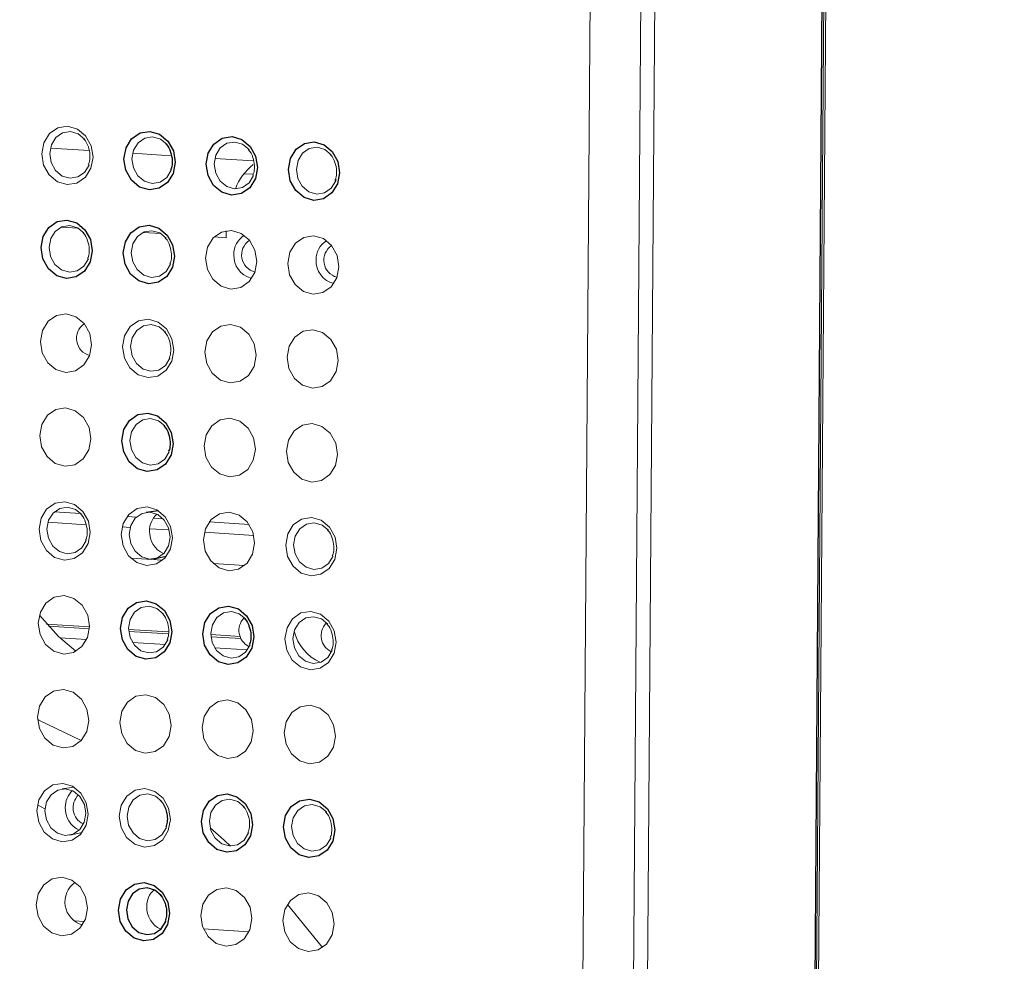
# Model space of a CAD drawing. Header units: millimetres. Extents: x -1472 to 1442, y -78 to 2620.
# Tile 84 of 102: x 741 to 783, y 969 to 1009. Entities that reach past the tile are written whole.
import ezdxf

# ---------------------------------------------------------------- set-up
doc = ezdxf.new("R2010")
doc.units = ezdxf.units.MM

msp = doc.modelspace()

# ---------------------------------------------------------------- linework, layer by layer
at = {"color": 144, "linetype": 'Continuous', "lineweight": 18}
for p, q in [((778.202, 1418.07), (769.27, 208.404)), ((770.96, 449.989), (777.351, 1315.57)), ((761.045, 448.635), (767.436, 1314.216)), ((770.177, 1314.275), (763.785, 448.694)), ((766.546, 902.206), (767.809, 1073.319)), ((743.946, 1003.438), (742.307, 1003.542)), ((747.432, 1003.215), (745.793, 1003.32)), ((750.918, 1002.993), (749.279, 1003.097)), ((750.511, 1002.454), (750.903, 1002.429)), ((742.751, 1000.189), (743.498, 1000.141)), ((746.237, 999.966), (746.984, 999.919)), ((749.756, 999.742), (749.765, 1000.034)), ((749.252, 999.774), (749.756, 999.742)), ((742.468, 988.118), (743.602, 988.045)), ((745.556, 987.921), (745.954, 987.895)), ((746.67, 987.85), (747.088, 987.823)), ((742.204, 987.679), (743.817, 987.576)), ((745.35, 987.478), (745.69, 987.457)), ((746.517, 987.404), (747.346, 987.351)), ((749.042, 987.698), (750.732, 987.59)), ((748.836, 987.256), (750.932, 987.122)), ((745.723, 986.151), (747.053, 986.066)), ((749.209, 985.929), (750.539, 985.844)), ((742.146, 983.36), (743.965, 983.244)), ((742.228, 983.268), (743.961, 983.157)), ((745.619, 983.138), (747.32, 983.03)), ((742.704, 982.782), (743.844, 982.709)), ((745.626, 983.051), (747.31, 982.944)), ((749.105, 982.916), (750.352, 982.837)), ((749.112, 982.829), (750.389, 982.747)), ((745.784, 982.586), (747.18, 982.497)), ((749.27, 982.363), (750.666, 982.274)), ((743.317, 976.448), (742.8, 976.378)), ((741.762, 975.702), (742.077, 975.526)), ((743.135, 974.416), (743.647, 974.522)), ((753.844, 969.655), (752.357, 971.479)), ((743.308, 970.789), (743.752, 970.761)), ((748.795, 970.439), (750.724, 970.316))]:
    msp.add_line(p, q, dxfattribs=at)
at = {"color": 7, "linetype": 'Continuous', "lineweight": 25}
for p, q in [((770.9, 449.965), (777.291, 1315.546)), ((746.891, 988.164), (746.374, 988.094)), ((746.71, 986.132), (747.221, 986.239))]:
    msp.add_line(p, q, dxfattribs=at)
at = {"color": 144, "linetype": 'Continuous', "lineweight": 18, "flags": 128}
for points in [[(744.113, 1003.16), (744.026, 1002.691), (743.788, 1002.304), (743.434, 1002.058), (743.018, 1001.99), (742.603, 1002.111), (742.253, 1002.402), (742.021, 1002.819), (741.941, 1003.299), (742.028, 1003.768), (742.266, 1004.155), (742.62, 1004.401), (743.036, 1004.469), (743.451, 1004.348), (743.801, 1004.057), (744.033, 1003.64), (744.113, 1003.16)], [(743.756, 1003.923), (743.486, 1004.144), (743.155, 1004.241), (742.822, 1004.187), (742.539, 1003.99), (742.349, 1003.68), (742.28, 1003.306), (742.343, 1002.922), (742.529, 1002.589), (742.809, 1002.356), (743.14, 1002.26), (743.473, 1002.314), (743.756, 1002.511), (743.946, 1002.82), (743.948, 1002.824)], [(747.242, 1003.701), (746.972, 1003.922), (746.641, 1004.018), (746.308, 1003.964), (746.025, 1003.767), (745.834, 1003.458), (745.766, 1003.083), (745.829, 1002.7), (746.015, 1002.366), (746.295, 1002.134), (746.626, 1002.037), (746.959, 1002.091), (747.242, 1002.288), (747.432, 1002.598), (747.434, 1002.601)], [(750.728, 1003.478), (750.458, 1003.699), (750.127, 1003.796), (749.794, 1003.742), (749.511, 1003.545), (749.32, 1003.236), (749.252, 1002.861), (749.315, 1002.477), (749.501, 1002.144), (749.781, 1001.911), (750.112, 1001.815), (750.445, 1001.869), (750.728, 1002.066), (750.918, 1002.375), (750.92, 1002.379)], [(754.214, 1003.256), (753.944, 1003.477), (753.613, 1003.574), (753.28, 1003.519), (752.997, 1003.323), (752.806, 1003.013), (752.738, 1002.638), (752.801, 1002.255), (752.987, 1001.922), (753.267, 1001.689), (753.598, 1001.592), (753.931, 1001.647), (754.214, 1001.843), (754.404, 1002.153), (754.421, 1002.201)], [(743.727, 999.944), (743.457, 1000.165), (743.125, 1000.261), (742.793, 1000.207), (742.51, 1000.01), (742.319, 999.701), (742.25, 999.326), (742.314, 998.943), (742.499, 998.609), (742.779, 998.376), (743.111, 998.28), (743.443, 998.334), (743.726, 998.531), (743.917, 998.84), (743.918, 998.844)], [(747.213, 999.721), (746.943, 999.942), (746.611, 1000.039), (746.279, 999.985), (745.996, 999.788), (745.805, 999.478), (745.736, 999.103), (745.8, 998.72), (745.985, 998.387), (746.265, 998.154), (746.597, 998.057), (746.929, 998.112), (747.212, 998.308), (747.403, 998.618), (747.404, 998.622)], [(751.055, 998.736), (750.969, 998.267), (750.731, 997.88), (750.377, 997.634), (749.96, 997.566), (749.546, 997.687), (749.195, 997.978), (748.963, 998.395), (748.884, 998.874), (748.97, 999.343), (749.208, 999.73), (749.563, 999.977), (749.979, 1000.044), (750.393, 999.924), (750.744, 999.632), (750.976, 999.215), (751.055, 998.736)], [(754.541, 998.513), (754.455, 998.044), (754.217, 997.657), (753.863, 997.411), (753.446, 997.343), (753.032, 997.464), (752.681, 997.755), (752.449, 998.172), (752.37, 998.652), (752.456, 999.121), (752.694, 999.508), (753.049, 999.754), (753.465, 999.822), (753.879, 999.701), (754.23, 999.41), (754.462, 998.993), (754.541, 998.513)], [(744.054, 995.201), (743.968, 994.732), (743.729, 994.345), (743.375, 994.099), (742.959, 994.031), (742.544, 994.152), (742.194, 994.443), (741.962, 994.86), (741.883, 995.339), (741.969, 995.808), (742.207, 996.196), (742.561, 996.442), (742.977, 996.51), (743.392, 996.389), (743.742, 996.098), (743.975, 995.68), (744.054, 995.201)], [(747.54, 994.979), (747.454, 994.51), (747.215, 994.122), (746.861, 993.876), (746.445, 993.808), (746.03, 993.929), (745.68, 994.22), (745.448, 994.638), (745.369, 995.117), (745.455, 995.586), (745.693, 995.973), (746.047, 996.219), (746.463, 996.287), (746.878, 996.166), (747.228, 995.875), (747.461, 995.458), (747.54, 994.979)], [(747.184, 995.741), (746.913, 995.962), (746.582, 996.059), (746.249, 996.005), (745.966, 995.808), (745.776, 995.499), (745.707, 995.124), (745.77, 994.74), (745.956, 994.407), (746.236, 994.174), (746.567, 994.078), (746.9, 994.132), (747.183, 994.329), (747.374, 994.638), (747.375, 994.642)], [(751.026, 994.756), (750.94, 994.287), (750.701, 993.9), (750.347, 993.654), (749.931, 993.586), (749.516, 993.707), (749.166, 993.998), (748.934, 994.415), (748.855, 994.895), (748.941, 995.364), (749.179, 995.751), (749.533, 995.997), (749.949, 996.065), (750.364, 995.944), (750.714, 995.653), (750.947, 995.236), (751.026, 994.756)], [(754.512, 994.534), (754.426, 994.065), (754.187, 993.678), (753.833, 993.432), (753.417, 993.364), (753.002, 993.485), (752.652, 993.776), (752.42, 994.193), (752.341, 994.672), (752.427, 995.141), (752.665, 995.528), (753.019, 995.775), (753.435, 995.842), (753.85, 995.722), (754.2, 995.43), (754.433, 995.013), (754.512, 994.534)], [(744.024, 991.221), (743.938, 990.752), (743.7, 990.365), (743.346, 990.119), (742.93, 990.051), (742.515, 990.172), (742.165, 990.463), (741.932, 990.88), (741.853, 991.36), (741.939, 991.829), (742.178, 992.216), (742.532, 992.462), (742.948, 992.53), (743.363, 992.409), (743.713, 992.118), (743.945, 991.701), (744.024, 991.221)], [(747.154, 991.762), (746.884, 991.983), (746.553, 992.079), (746.22, 992.025), (745.937, 991.828), (745.746, 991.519), (745.677, 991.144), (745.741, 990.761), (745.926, 990.427), (746.206, 990.195), (746.538, 990.098), (746.871, 990.152), (747.154, 990.349), (747.344, 990.658), (747.346, 990.662)], [(750.996, 990.776), (750.91, 990.307), (750.672, 989.92), (750.318, 989.674), (749.902, 989.606), (749.487, 989.727), (749.137, 990.018), (748.904, 990.435), (748.825, 990.915), (748.911, 991.384), (749.15, 991.771), (749.504, 992.017), (749.92, 992.085), (750.335, 991.964), (750.685, 991.673), (750.917, 991.256), (750.996, 990.776)], [(754.482, 990.554), (754.396, 990.085), (754.158, 989.698), (753.804, 989.452), (753.388, 989.384), (752.973, 989.505), (752.623, 989.796), (752.39, 990.213), (752.311, 990.693), (752.397, 991.162), (752.636, 991.549), (752.99, 991.795), (753.406, 991.863), (753.821, 991.742), (754.171, 991.451), (754.403, 991.034), (754.482, 990.554)], [(743.995, 987.242), (743.909, 986.773), (743.671, 986.385), (743.316, 986.139), (742.9, 986.071), (742.486, 986.192), (742.135, 986.483), (741.903, 986.901), (741.824, 987.38), (741.91, 987.849), (742.148, 988.236), (742.502, 988.482), (742.919, 988.55), (743.333, 988.429), (743.684, 988.138), (743.916, 987.721), (743.995, 987.242)], [(743.639, 988.004), (743.369, 988.225), (743.037, 988.322), (742.705, 988.268), (742.421, 988.071), (742.231, 987.762), (742.162, 987.387), (742.225, 987.003), (742.411, 986.67), (742.691, 986.437), (743.023, 986.341), (743.355, 986.395), (743.638, 986.592), (743.829, 986.901), (743.83, 986.905)], [(747.481, 987.019), (747.395, 986.55), (747.157, 986.163), (746.802, 985.917), (746.386, 985.849), (745.972, 985.97), (745.621, 986.261), (745.389, 986.678), (745.31, 987.158), (745.396, 987.627), (745.634, 988.014), (745.988, 988.26), (746.405, 988.328), (746.819, 988.207), (747.17, 987.916), (747.402, 987.499), (747.481, 987.019)], [(747.384, 987.054), (747.32, 987.437), (747.135, 987.77), (746.855, 988.003), (746.523, 988.1), (746.191, 988.045), (745.907, 987.849), (745.717, 987.539), (745.648, 987.164), (745.711, 986.781), (745.897, 986.448), (746.177, 986.215), (746.509, 986.118), (746.841, 986.173), (747.124, 986.369), (747.315, 986.679), (747.384, 987.054)], [(750.967, 986.797), (750.881, 986.328), (750.643, 985.941), (750.288, 985.695), (749.872, 985.627), (749.457, 985.748), (749.107, 986.039), (748.875, 986.456), (748.796, 986.935), (748.882, 987.404), (749.12, 987.791), (749.474, 988.038), (749.891, 988.105), (750.305, 987.985), (750.655, 987.693), (750.888, 987.276), (750.967, 986.797)], [(754.453, 986.574), (754.367, 986.105), (754.129, 985.718), (753.774, 985.472), (753.358, 985.404), (752.943, 985.525), (752.593, 985.816), (752.361, 986.233), (752.282, 986.713), (752.368, 987.182), (752.606, 987.569), (752.96, 987.815), (753.377, 987.883), (753.791, 987.762), (754.141, 987.471), (754.374, 987.054), (754.453, 986.574)], [(754.097, 987.337), (753.827, 987.558), (753.495, 987.655), (753.162, 987.601), (752.879, 987.404), (752.689, 987.095), (752.62, 986.72), (752.683, 986.336), (752.869, 986.003), (753.149, 985.77), (753.48, 985.674), (753.813, 985.728), (754.096, 985.925), (754.287, 986.234), (754.288, 986.238)], [(743.966, 983.262), (743.879, 982.793), (743.641, 982.406), (743.287, 982.16), (742.871, 982.092), (742.456, 982.213), (742.106, 982.504), (741.874, 982.921), (741.794, 983.4), (741.881, 983.869), (742.119, 984.256), (742.473, 984.503), (742.889, 984.57), (743.304, 984.45), (743.654, 984.159), (743.887, 983.741), (743.966, 983.262)], [(747.095, 983.802), (746.825, 984.023), (746.494, 984.12), (746.161, 984.066), (745.878, 983.869), (745.688, 983.56), (745.619, 983.185), (745.682, 982.801), (745.868, 982.468), (746.148, 982.235), (746.479, 982.139), (746.812, 982.193), (747.095, 982.39), (747.285, 982.699), (747.287, 982.703)], [(741.838, 983.734), (742.647, 982.836), (743.39, 982.209)], [(750.581, 983.58), (750.311, 983.801), (749.98, 983.898), (749.647, 983.843), (749.364, 983.647), (749.174, 983.337), (749.105, 982.962), (749.168, 982.579), (749.354, 982.246), (749.634, 982.013), (749.965, 981.916), (750.298, 981.971), (750.581, 982.167), (750.771, 982.477), (750.773, 982.481)], [(754.424, 982.595), (754.337, 982.126), (754.099, 981.739), (753.745, 981.492), (753.329, 981.425), (752.914, 981.545), (752.564, 981.837), (752.332, 982.254), (752.252, 982.733), (752.339, 983.202), (752.577, 983.589), (752.931, 983.835), (753.347, 983.903), (753.762, 983.782), (754.112, 983.491), (754.344, 983.074), (754.424, 982.595)], [(754.067, 983.358), (753.797, 983.579), (753.466, 983.675), (753.133, 983.621), (752.85, 983.424), (752.66, 983.115), (752.591, 982.74), (752.654, 982.357), (752.84, 982.023), (753.12, 981.791), (753.451, 981.694), (753.784, 981.748), (754.067, 981.945), (754.257, 982.254), (754.259, 982.258)], [(743.936, 979.282), (743.85, 978.813), (743.612, 978.426), (743.258, 978.18), (742.842, 978.112), (742.427, 978.233), (742.077, 978.524), (741.844, 978.941), (741.765, 979.421), (741.851, 979.89), (742.089, 980.277), (742.444, 980.523), (742.86, 980.591), (743.275, 980.47), (743.625, 980.179), (743.857, 979.762), (743.936, 979.282)], [(747.422, 979.06), (747.336, 978.591), (747.098, 978.204), (746.744, 977.958), (746.327, 977.89), (745.913, 978.011), (745.563, 978.302), (745.33, 978.719), (745.251, 979.198), (745.337, 979.667), (745.575, 980.054), (745.93, 980.301), (746.346, 980.368), (746.761, 980.248), (747.111, 979.956), (747.343, 979.539), (747.422, 979.06)], [(750.908, 978.837), (750.822, 978.368), (750.584, 977.981), (750.23, 977.735), (749.813, 977.667), (749.399, 977.788), (749.049, 978.079), (748.816, 978.496), (748.737, 978.976), (748.823, 979.445), (749.061, 979.832), (749.416, 980.078), (749.832, 980.146), (750.247, 980.025), (750.597, 979.734), (750.829, 979.317), (750.908, 978.837)], [(754.394, 978.615), (754.308, 978.146), (754.07, 977.759), (753.716, 977.513), (753.299, 977.445), (752.885, 977.566), (752.534, 977.857), (752.302, 978.274), (752.223, 978.754), (752.309, 979.223), (752.547, 979.61), (752.902, 979.856), (753.318, 979.924), (753.732, 979.803), (754.083, 979.512), (754.315, 979.095), (754.394, 978.615)], [(743.616, 978.431), (741.814, 979.295), (741.768, 979.315)], [(743.907, 975.302), (743.821, 974.833), (743.582, 974.446), (743.228, 974.2), (742.812, 974.132), (742.397, 974.253), (742.047, 974.544), (741.815, 974.961), (741.736, 975.441), (741.822, 975.91), (742.06, 976.297), (742.414, 976.543), (742.83, 976.611), (743.245, 976.49), (743.595, 976.199), (743.828, 975.782), (743.907, 975.302)], [(743.809, 975.337), (743.746, 975.72), (743.56, 976.054), (743.281, 976.286), (742.949, 976.383), (742.616, 976.329), (742.333, 976.132), (742.143, 975.823), (742.074, 975.448), (742.137, 975.064), (742.323, 974.731), (742.603, 974.498), (742.934, 974.402), (743.267, 974.456), (743.55, 974.653), (743.741, 974.962), (743.809, 975.337)], [(747.393, 975.08), (747.307, 974.611), (747.068, 974.224), (746.714, 973.978), (746.298, 973.91), (745.883, 974.031), (745.533, 974.322), (745.301, 974.739), (745.222, 975.219), (745.308, 975.688), (745.546, 976.075), (745.9, 976.321), (746.316, 976.389), (746.731, 976.268), (747.081, 975.977), (747.314, 975.56), (747.393, 975.08)], [(747.037, 975.843), (746.767, 976.064), (746.435, 976.161), (746.102, 976.106), (745.819, 975.91), (745.629, 975.6), (745.56, 975.225), (745.623, 974.842), (745.809, 974.509), (746.089, 974.276), (746.42, 974.179), (746.753, 974.234), (747.036, 974.43), (747.227, 974.74), (747.228, 974.744)], [(750.523, 975.621), (750.253, 975.842), (749.921, 975.938), (749.588, 975.884), (749.305, 975.687), (749.115, 975.378), (749.046, 975.003), (749.109, 974.62), (749.295, 974.286), (749.575, 974.054), (749.906, 973.957), (750.239, 974.011), (750.522, 974.208), (750.713, 974.517), (750.714, 974.521)], [(754.009, 975.398), (753.738, 975.619), (753.407, 975.716), (753.074, 975.662), (752.791, 975.465), (752.601, 975.155), (752.532, 974.781), (752.595, 974.397), (752.781, 974.064), (753.061, 973.831), (753.392, 973.735), (753.725, 973.789), (754.008, 973.986), (754.199, 974.295), (754.2, 974.299)], [(749.942, 973.956), (749.672, 974.201), (749.079, 974.72)], [(743.877, 971.323), (743.791, 970.854), (743.553, 970.467), (743.199, 970.221), (742.783, 970.153), (742.368, 970.274), (742.018, 970.565), (741.785, 970.982), (741.706, 971.461), (741.792, 971.93), (742.031, 972.317), (742.385, 972.564), (742.801, 972.631), (743.216, 972.511), (743.566, 972.219), (743.798, 971.802), (743.877, 971.323)], [(750.849, 970.878), (750.763, 970.409), (750.525, 970.022), (750.171, 969.776), (749.755, 969.708), (749.34, 969.829), (748.99, 970.12), (748.757, 970.537), (748.678, 971.017), (748.764, 971.486), (749.003, 971.873), (749.357, 972.119), (749.773, 972.187), (750.188, 972.066), (750.538, 971.775), (750.77, 971.358), (750.849, 970.878)], [(754.335, 970.656), (754.249, 970.187), (754.011, 969.8), (753.657, 969.553), (753.241, 969.486), (752.826, 969.606), (752.476, 969.898), (752.243, 970.315), (752.164, 970.794), (752.25, 971.263), (752.489, 971.65), (752.843, 971.896), (753.259, 971.964), (753.674, 971.843), (754.024, 971.552), (754.256, 971.135), (754.335, 970.656)]]:
    msp.add_lwpolyline(points, dxfattribs=at)
at = {"color": 7, "linetype": 'Continuous', "lineweight": 25, "flags": 128}
for points in [[(747.599, 1002.938), (747.512, 1002.469), (747.274, 1002.082), (746.92, 1001.836), (746.504, 1001.768), (746.089, 1001.889), (745.739, 1002.18), (745.506, 1002.597), (745.427, 1003.076), (745.513, 1003.545), (745.752, 1003.933), (746.106, 1004.179), (746.522, 1004.247), (746.937, 1004.126), (747.287, 1003.835), (747.519, 1003.417), (747.599, 1002.938)], [(751.085, 1002.716), (750.998, 1002.247), (750.76, 1001.859), (750.406, 1001.613), (749.99, 1001.545), (749.575, 1001.666), (749.225, 1001.957), (748.992, 1002.375), (748.913, 1002.854), (748.999, 1003.323), (749.238, 1003.71), (749.592, 1003.956), (750.008, 1004.024), (750.423, 1003.903), (750.773, 1003.612), (751.005, 1003.195), (751.085, 1002.716)], [(754.571, 1002.493), (754.484, 1002.024), (754.246, 1001.637), (753.892, 1001.391), (753.476, 1001.323), (753.061, 1001.444), (752.711, 1001.735), (752.478, 1002.152), (752.399, 1002.632), (752.485, 1003.101), (752.724, 1003.488), (753.078, 1003.734), (753.494, 1003.802), (753.909, 1003.681), (754.259, 1003.39), (754.491, 1002.973), (754.571, 1002.493)], [(744.083, 999.181), (743.997, 998.712), (743.759, 998.325), (743.405, 998.078), (742.988, 998.011), (742.574, 998.131), (742.223, 998.422), (741.991, 998.84), (741.912, 999.319), (741.998, 999.788), (742.236, 1000.175), (742.591, 1000.421), (743.007, 1000.489), (743.421, 1000.368), (743.772, 1000.077), (744.004, 999.66), (744.083, 999.181)], [(747.569, 998.958), (747.483, 998.489), (747.245, 998.102), (746.891, 997.856), (746.474, 997.788), (746.06, 997.909), (745.709, 998.2), (745.477, 998.617), (745.398, 999.097), (745.484, 999.566), (745.722, 999.953), (746.077, 1000.199), (746.493, 1000.267), (746.907, 1000.146), (747.258, 999.855), (747.49, 999.438), (747.569, 998.958)], [(747.51, 990.999), (747.424, 990.53), (747.186, 990.143), (746.832, 989.897), (746.416, 989.829), (746.001, 989.95), (745.651, 990.241), (745.418, 990.658), (745.339, 991.137), (745.425, 991.606), (745.664, 991.993), (746.018, 992.24), (746.434, 992.307), (746.849, 992.187), (747.199, 991.896), (747.431, 991.478), (747.51, 990.999)], [(747.452, 983.039), (747.365, 982.57), (747.127, 982.183), (746.773, 981.937), (746.357, 981.869), (745.942, 981.99), (745.592, 982.281), (745.36, 982.698), (745.28, 983.178), (745.367, 983.647), (745.605, 984.034), (745.959, 984.28), (746.375, 984.348), (746.79, 984.227), (747.14, 983.936), (747.372, 983.519), (747.452, 983.039)], [(750.938, 982.817), (750.851, 982.348), (750.613, 981.961), (750.259, 981.715), (749.843, 981.647), (749.428, 981.768), (749.078, 982.059), (748.846, 982.476), (748.766, 982.956), (748.853, 983.425), (749.091, 983.812), (749.445, 984.058), (749.861, 984.126), (750.276, 984.005), (750.626, 983.714), (750.858, 983.297), (750.938, 982.817)], [(750.879, 974.858), (750.793, 974.389), (750.554, 974.002), (750.2, 973.755), (749.784, 973.688), (749.369, 973.808), (749.019, 974.1), (748.787, 974.517), (748.708, 974.996), (748.794, 975.465), (749.032, 975.852), (749.386, 976.098), (749.802, 976.166), (750.217, 976.045), (750.567, 975.754), (750.8, 975.337), (750.879, 974.858)], [(754.365, 974.635), (754.279, 974.166), (754.04, 973.779), (753.686, 973.533), (753.27, 973.465), (752.855, 973.586), (752.505, 973.877), (752.273, 974.294), (752.194, 974.774), (752.28, 975.243), (752.518, 975.63), (752.872, 975.876), (753.288, 975.944), (753.703, 975.823), (754.053, 975.532), (754.286, 975.115), (754.365, 974.635)], [(747.363, 971.1), (747.277, 970.631), (747.039, 970.244), (746.685, 969.998), (746.269, 969.93), (745.854, 970.051), (745.504, 970.342), (745.271, 970.759), (745.192, 971.239), (745.278, 971.708), (745.517, 972.095), (745.871, 972.341), (746.287, 972.409), (746.702, 972.288), (747.052, 971.997), (747.284, 971.58), (747.363, 971.1)], [(747.007, 971.863), (746.737, 972.084), (746.406, 972.181), (746.073, 972.127), (745.79, 971.93), (745.599, 971.621), (745.531, 971.246), (745.594, 970.862), (745.78, 970.529), (746.059, 970.296), (746.391, 970.2), (746.724, 970.254), (747.007, 970.451), (747.197, 970.76), (747.199, 970.764)]]:
    msp.add_lwpolyline(points, dxfattribs=at)
at = {"color": 144, "linetype": 'Continuous', "lineweight": 18}
for centre, radius, start, end in [((752.36, 1000.978), 2.361, 128.0141, 159.288), ((751.008, 999.049), 0.922, 121.4361, 181.6585), ((751.16, 999.009), 0.747, 124.9042, 255.4332), ((754.493, 998.827), 0.922, 121.2615, 181.6656), ((751.07, 998.974), 0.985, 177.1583, 255.204), ((754.645, 998.786), 0.745, 123.5989, 255.8205), ((754.552, 998.75), 0.982, 177.0807, 256.6909), ((744.159, 995.474), 0.747, 124.9042, 255.4332), ((747.458, 987.326), 0.946, 132.6397, 181.2013), ((747.517, 987.265), 1.005, 177.6399, 245.7482), ((751.064, 983.094), 0.764, 137.348, 242.413), ((754.55, 982.871), 0.764, 137.348, 242.413), ((754.588, 983.567), 2.012, 194.5998, 245.4912), ((743.884, 975.609), 0.946, 132.641, 181.2013), ((744.03, 975.578), 0.762, 134.9987, 243.6903), ((743.942, 975.548), 1.005, 177.64, 245.747), ((743.921, 971.585), 1.001, 123.9233, 255.4962), ((747.341, 971.407), 0.946, 132.6376, 181.2014), ((747.399, 971.346), 1.005, 177.6398, 245.7503)]:
    msp.add_arc(centre, radius, start, end, dxfattribs=at)
at = {"color": 7, "linetype": 'Continuous', "lineweight": 25}
for points, knots in [([(565.814, 614.81), (564.679, 612.233), (562.521, 607.334), (559.932, 600.059), (557.902, 593.413), (556.354, 587.43), (555.19, 582.16), (554.333, 577.637), (553.735, 573.996), (553.327, 571.195), (553.054, 569.135), (552.874, 567.67), (552.748, 566.58), (552.645, 565.649), (552.533, 564.593), (552.411, 563.377), (552.211, 561.217), (551.945, 557.858), (551.682, 553.253), (551.509, 547.988), (551.465, 542.173), (551.592, 535.849), (552.002, 527.212), (552.948, 516.292), (554.746, 502.991), (557.237, 489.266), (560.429, 475.134), (564.329, 460.615), (568.929, 445.761), (573.87, 431.625), (578.837, 418.709), (583.487, 407.476), (587.912, 397.414), (592.022, 388.527), (595.739, 380.815), (598.66, 374.96), (600.75, 370.866), (602.007, 368.434), (603.003, 366.524), (604.025, 364.579), (605.355, 362.072), (607.091, 358.84), (609.244, 354.894), (611.837, 350.228), (614.915, 344.804), (618.507, 338.623), (622.624, 331.725), (627.121, 324.402), (631.838, 316.941), (636.623, 309.587), (641.446, 302.377), (648.464, 292.164), (657.756, 279.224), (669.444, 263.896), (679.153, 251.88), (686.599, 243.045), (691.553, 237.314), (695.969, 232.322), (699.802, 228.075), (703.299, 224.266), (706.54, 220.794), (709.796, 217.361), (713.195, 213.833), (717.054, 209.901), (722.044, 204.921), (728.318, 198.835), (736.036, 191.63), (744.655, 183.937), (754.124, 175.916), (764.39, 167.728), (775.522, 159.454), (787.51, 151.26), (800.342, 143.333), (814.007, 135.901), (826.978, 129.919), (838.865, 125.384), (849.278, 122.151), (859.512, 119.731), (869.535, 118.142), (878.81, 117.44), (887.329, 117.482), (895.107, 118.119), (902.672, 119.355), (909.995, 121.185), (917.047, 123.596), (924.119, 126.709), (930.94, 130.471), (937.297, 134.73), (942.763, 139.01), (947.422, 143.151), (951.349, 147.024), (954.717, 150.639), (957.849, 154.255), (961.028, 158.196), (964.406, 162.715), (968.124, 168.102), (972.152, 174.484), (976.456, 181.996), (980.871, 190.522), (985.357, 200.152), (989.51, 210.094), (993.327, 220.18), (996.73, 230.019), (999.916, 240.078), (1002.834, 250.105), (1006.011, 261.928), (1009.295, 275.42), (1012.556, 290.412), (1015.369, 304.769), (1017.513, 316.827), (1019.137, 326.667), (1020.349, 334.41), (1021.441, 341.754), (1022.403, 348.547), (1023.211, 354.501), (1023.858, 359.444), (1024.352, 363.334), (1024.745, 366.498), (1025.067, 369.134), (1025.36, 371.578), (1025.639, 373.938), (1025.918, 376.346), (1026.2, 378.807), (1026.486, 381.355), (1026.874, 384.867), (1027.375, 389.523), (1027.991, 395.475), (1028.728, 402.9), (1029.581, 411.984), (1030.536, 422.927), (1031.513, 435.071), (1032.421, 447.449), (1033.256, 459.942), (1034.016, 472.425), (1034.749, 485.781), (1035.445, 500.035), (1036.089, 515.113), (1036.674, 531.027), (1037.191, 547.79), (1037.634, 565.514), (1038.014, 584.367), (1038.3, 604.355), (1038.485, 625.519), (1038.559, 647.765), (1038.513, 671.111), (1038.34, 695.575), (1038.038, 720.65), (1037.611, 746.306), (1037.061, 772.508), (1036.377, 799.739), (1035.556, 828.002), (1034.594, 857.296), (1033.49, 887.618), (1032.248, 918.888), (1030.882, 950.729), (1029.419, 982.722), (1027.728, 1017.753), (1025.798, 1055.683), (1023.623, 1096.396), (1021.296, 1138.31), (1018.832, 1181.3), (1016.248, 1225.237), (1013.675, 1268.214), (1011.137, 1310.172), (1008.654, 1351.06), (1006.287, 1390.108), (1004.048, 1427.323), (1001.944, 1462.72), (999.939, 1497.046), (998.042, 1530.284), (996.251, 1562.548), (994.574, 1593.822), (993.016, 1624.091), (991.587, 1653.22), (990.289, 1681.213), (989.123, 1708.074), (988.088, 1733.813), (987.184, 1758.443), (986.395, 1782.324), (985.727, 1805.439), (985.18, 1827.775), (984.761, 1848.971), (984.464, 1869.098), (984.279, 1888.519), (984.195, 1910.837), (984.302, 1936.366), (984.749, 1965.028), (985.584, 1993.437), (986.556, 2014.534), (987.376, 2028.423), (987.819, 2035.286), (988.298, 2042.09), (988.814, 2048.829), (989.356, 2055.348), (989.897, 2061.381), (990.411, 2066.717), (990.875, 2071.255), (991.278, 2075.016), (991.57, 2077.624), (991.765, 2079.322), (991.92, 2080.656), (992.151, 2082.617), (992.514, 2085.605), (993.154, 2090.643), (994.094, 2097.525), (995.386, 2106.012), (996.919, 2114.92), (998.73, 2124.086), (1000.798, 2133.083), (1003.055, 2141.481), (1005.408, 2148.998), (1007.821, 2155.664), (1010.277, 2161.566), (1012.961, 2167.21), (1015.915, 2172.601), (1019.185, 2177.673), (1021.973, 2181.482), (1023.712, 2183.452), (1024.317, 2184.137)], [0, 0, 0, 0, 0.003436, 0.006534, 0.0093, 0.01174, 0.013858, 0.015655, 0.017132, 0.018161, 0.018945, 0.019543, 0.019872, 0.020222, 0.020634, 0.021109, 0.021647, 0.023162, 0.025027, 0.026991, 0.029239, 0.031704, 0.034214, 0.039066, 0.04407, 0.049232, 0.05456, 0.060056, 0.065723, 0.07153, 0.076326, 0.080705, 0.084657, 0.088171, 0.091239, 0.093857, 0.095198, 0.096173, 0.096795, 0.097509, 0.098533, 0.09984, 0.101447, 0.103355, 0.105564, 0.108129, 0.111008, 0.114157, 0.117314, 0.120436, 0.123521, 0.126568, 0.133647, 0.140489, 0.147081, 0.150074, 0.152773, 0.155132, 0.157157, 0.158851, 0.160626, 0.162201, 0.163877, 0.165829, 0.168052, 0.171362, 0.175109, 0.17926, 0.183624, 0.188278, 0.193193, 0.198339, 0.203682, 0.209192, 0.214839, 0.218834, 0.222696, 0.226413, 0.230001, 0.233474, 0.236293, 0.239056, 0.241771, 0.244446, 0.247089, 0.249702, 0.252676, 0.255397, 0.257868, 0.260089, 0.262056, 0.263761, 0.265367, 0.267166, 0.269172, 0.271396, 0.274162, 0.277237, 0.280648, 0.284422, 0.288588, 0.292159, 0.295941, 0.299707, 0.303427, 0.307091, 0.312775, 0.318246, 0.323461, 0.328383, 0.331309, 0.334098, 0.336741, 0.339227, 0.341414, 0.343147, 0.344542, 0.345594, 0.346546, 0.347373, 0.348217, 0.349079, 0.349957, 0.350857, 0.351811, 0.353723, 0.355847, 0.358189, 0.361674, 0.365572, 0.369895, 0.374658, 0.378797, 0.383236, 0.387983, 0.393048, 0.398439, 0.404059, 0.410011, 0.416301, 0.422939, 0.430063, 0.437563, 0.445446, 0.453717, 0.462384, 0.47145, 0.48037, 0.489651, 0.499297, 0.509308, 0.519685, 0.530426, 0.541529, 0.552912, 0.564258, 0.575522, 0.590131, 0.604557, 0.618776, 0.634659, 0.650223, 0.665445, 0.680304, 0.694781, 0.708862, 0.721762, 0.734288, 0.746434, 0.758193, 0.769562, 0.780671, 0.791377, 0.801678, 0.811577, 0.821076, 0.830178, 0.838889, 0.847213, 0.855526, 0.86343, 0.870934, 0.878047, 0.884824, 0.891591, 0.901804, 0.912032, 0.922202, 0.932234, 0.934725, 0.9372, 0.939659, 0.942099, 0.94452, 0.946755, 0.948684, 0.950358, 0.951733, 0.952818, 0.953231, 0.953605, 0.954291, 0.955398, 0.956914, 0.959883, 0.963077, 0.966469, 0.970036, 0.973705, 0.977151, 0.980351, 0.983339, 0.986146, 0.988816, 0.99202, 0.995214, 0.998336, 1, 1, 1, 1]), ([(747.201, 1003.709), (747.208, 1003.702), (747.302, 1003.621), (747.412, 1003.378), (747.47, 1003.12), (747.471, 1002.982), (747.471, 1002.961)], [0, 0, 0, 0, 0.039263, 0.496892, 0.921711, 1, 1, 1, 1]), ([(747.471, 1002.961), (747.468, 1002.872), (747.465, 1002.747), (747.415, 1002.643), (747.401, 1002.612)], [0, 0, 0, 0, 0.705739, 1, 1, 1, 1]), ([(747.112, 991.77), (747.12, 991.763), (747.214, 991.682), (747.323, 991.439), (747.382, 991.181), (747.383, 991.043), (747.383, 991.022)], [0, 0, 0, 0, 0.039263, 0.496892, 0.921711, 1, 1, 1, 1]), ([(747.383, 991.022), (747.38, 990.933), (747.377, 990.808), (747.327, 990.704), (747.313, 990.673)], [0, 0, 0, 0, 0.705739, 1, 1, 1, 1]), ([(750.54, 983.588), (750.547, 983.582), (750.641, 983.5), (750.751, 983.258), (750.809, 982.999), (750.81, 982.861), (750.81, 982.84)], [0, 0, 0, 0, 0.039263, 0.496892, 0.921711, 1, 1, 1, 1]), ([(750.81, 982.84), (750.808, 982.752), (750.804, 982.626), (750.754, 982.522), (750.74, 982.492)], [0, 0, 0, 0, 0.7057391, 1, 1, 1, 1]), ([(746.995, 975.851), (747.002, 975.845), (747.096, 975.763), (747.206, 975.521), (747.264, 975.262), (747.265, 975.124), (747.265, 975.103)], [0, 0, 0, 0, 0.039263, 0.496892, 0.921711, 1, 1, 1, 1]), ([(747.265, 975.103), (747.263, 975.015), (747.259, 974.889), (747.21, 974.785), (747.195, 974.755)], [0, 0, 0, 0, 0.705739, 1, 1, 1, 1]), ([(746.966, 971.871), (746.973, 971.865), (747.067, 971.784), (747.176, 971.541), (747.235, 971.282), (747.236, 971.145), (747.236, 971.123)], [0, 0, 0, 0, 0.039263, 0.496892, 0.921711, 1, 1, 1, 1]), ([(747.236, 971.123), (747.233, 971.035), (747.23, 970.91), (747.18, 970.806), (747.166, 970.775)], [0, 0, 0, 0, 0.705739, 1, 1, 1, 1])]:
    msp.add_open_spline(points, degree=3, knots=knots, dxfattribs=at)
at = {"color": 144, "linetype": 'Continuous', "lineweight": 18}
for points, knots in [([(743.715, 1003.931), (743.722, 1003.925), (743.816, 1003.844), (743.926, 1003.601), (743.984, 1003.342), (743.985, 1003.205), (743.985, 1003.183)], [0, 0, 0, 0, 0.039263, 0.496892, 0.921711, 1, 1, 1, 1]), ([(743.985, 1003.183), (743.982, 1003.095), (743.979, 1002.969), (743.929, 1002.865), (743.915, 1002.835)], [0, 0, 0, 0, 0.705739, 1, 1, 1, 1]), ([(750.687, 1003.486), (750.694, 1003.48), (750.788, 1003.399), (750.898, 1003.156), (750.956, 1002.897), (750.957, 1002.76), (750.957, 1002.738)], [0, 0, 0, 0, 0.039263, 0.496892, 0.921711, 1, 1, 1, 1]), ([(754.173, 1003.264), (754.18, 1003.258), (754.274, 1003.177), (754.383, 1002.934), (754.442, 1002.675), (754.443, 1002.537), (754.443, 1002.516)], [0, 0, 0, 0, 0.039263, 0.496892, 0.921711, 1, 1, 1, 1]), ([(750.957, 1002.738), (750.954, 1002.65), (750.951, 1002.525), (750.901, 1002.421), (750.887, 1002.39)], [0, 0, 0, 0, 0.7057391, 1, 1, 1, 1]), ([(754.443, 1002.516), (754.44, 1002.428), (754.437, 1002.302), (754.387, 1002.198), (754.373, 1002.168)], [0, 0, 0, 0, 0.705739, 1, 1, 1, 1]), ([(743.685, 999.951), (743.693, 999.945), (743.787, 999.864), (743.896, 999.621), (743.954, 999.362), (743.956, 999.225), (743.956, 999.203)], [0, 0, 0, 0, 0.039263, 0.496892, 0.921711, 1, 1, 1, 1]), ([(747.171, 999.729), (747.179, 999.723), (747.273, 999.642), (747.382, 999.399), (747.44, 999.14), (747.442, 999.002), (747.442, 998.981)], [0, 0, 0, 0, 0.039263, 0.496892, 0.921711, 1, 1, 1, 1]), ([(743.956, 999.203), (743.953, 999.115), (743.949, 998.99), (743.9, 998.886), (743.885, 998.855)], [0, 0, 0, 0, 0.705739, 1, 1, 1, 1]), ([(747.442, 998.981), (747.439, 998.893), (747.435, 998.767), (747.386, 998.663), (747.371, 998.633)], [0, 0, 0, 0, 0.705739, 1, 1, 1, 1]), ([(747.142, 995.749), (747.149, 995.743), (747.243, 995.662), (747.353, 995.419), (747.411, 995.16), (747.412, 995.023), (747.412, 995.001)], [0, 0, 0, 0, 0.039263, 0.496892, 0.921711, 1, 1, 1, 1]), ([(747.412, 995.001), (747.41, 994.913), (747.406, 994.788), (747.357, 994.684), (747.342, 994.653)], [0, 0, 0, 0, 0.705739, 1, 1, 1, 1]), ([(743.597, 988.012), (743.605, 988.006), (743.699, 987.925), (743.808, 987.682), (743.866, 987.423), (743.867, 987.286), (743.868, 987.264)], [0, 0, 0, 0, 0.039263, 0.496892, 0.921711, 1, 1, 1, 1]), ([(754.055, 987.345), (754.062, 987.339), (754.156, 987.258), (754.266, 987.015), (754.324, 986.756), (754.325, 986.619), (754.326, 986.597)], [0, 0, 0, 0, 0.039263, 0.496892, 0.921711, 1, 1, 1, 1]), ([(743.868, 987.264), (743.865, 987.176), (743.861, 987.051), (743.812, 986.947), (743.797, 986.916)], [0, 0, 0, 0, 0.705739, 1, 1, 1, 1]), ([(754.326, 986.597), (754.323, 986.509), (754.319, 986.384), (754.27, 986.28), (754.255, 986.249)], [0, 0, 0, 0, 0.705739, 1, 1, 1, 1]), ([(747.054, 983.81), (747.061, 983.804), (747.155, 983.723), (747.265, 983.48), (747.323, 983.221), (747.324, 983.084), (747.324, 983.062)], [0, 0, 0, 0, 0.039263, 0.496892, 0.921711, 1, 1, 1, 1]), ([(754.026, 983.366), (754.033, 983.359), (754.127, 983.278), (754.237, 983.035), (754.295, 982.777), (754.296, 982.639), (754.296, 982.618)], [0, 0, 0, 0, 0.039263, 0.496892, 0.921711, 1, 1, 1, 1]), ([(747.324, 983.062), (747.322, 982.974), (747.318, 982.849), (747.268, 982.745), (747.254, 982.714)], [0, 0, 0, 0, 0.705739, 1, 1, 1, 1]), ([(754.296, 982.618), (754.294, 982.529), (754.29, 982.404), (754.24, 982.3), (754.226, 982.269)], [0, 0, 0, 0, 0.705739, 1, 1, 1, 1]), ([(750.481, 975.629), (750.488, 975.622), (750.582, 975.541), (750.692, 975.298), (750.75, 975.04), (750.751, 974.902), (750.751, 974.881)], [0, 0, 0, 0, 0.039263, 0.496892, 0.921711, 1, 1, 1, 1]), ([(753.967, 975.406), (753.974, 975.4), (754.068, 975.319), (754.178, 975.076), (754.236, 974.817), (754.237, 974.68), (754.237, 974.658)], [0, 0, 0, 0, 0.039263, 0.496892, 0.921711, 1, 1, 1, 1]), ([(750.751, 974.881), (750.749, 974.792), (750.745, 974.667), (750.696, 974.563), (750.681, 974.532)], [0, 0, 0, 0, 0.7057391, 1, 1, 1, 1]), ([(754.237, 974.658), (754.235, 974.57), (754.231, 974.445), (754.182, 974.341), (754.167, 974.31)], [0, 0, 0, 0, 0.705739, 1, 1, 1, 1])]:
    msp.add_open_spline(points, degree=3, knots=knots, dxfattribs=at)

doc.saveas('drawing.dxf')
